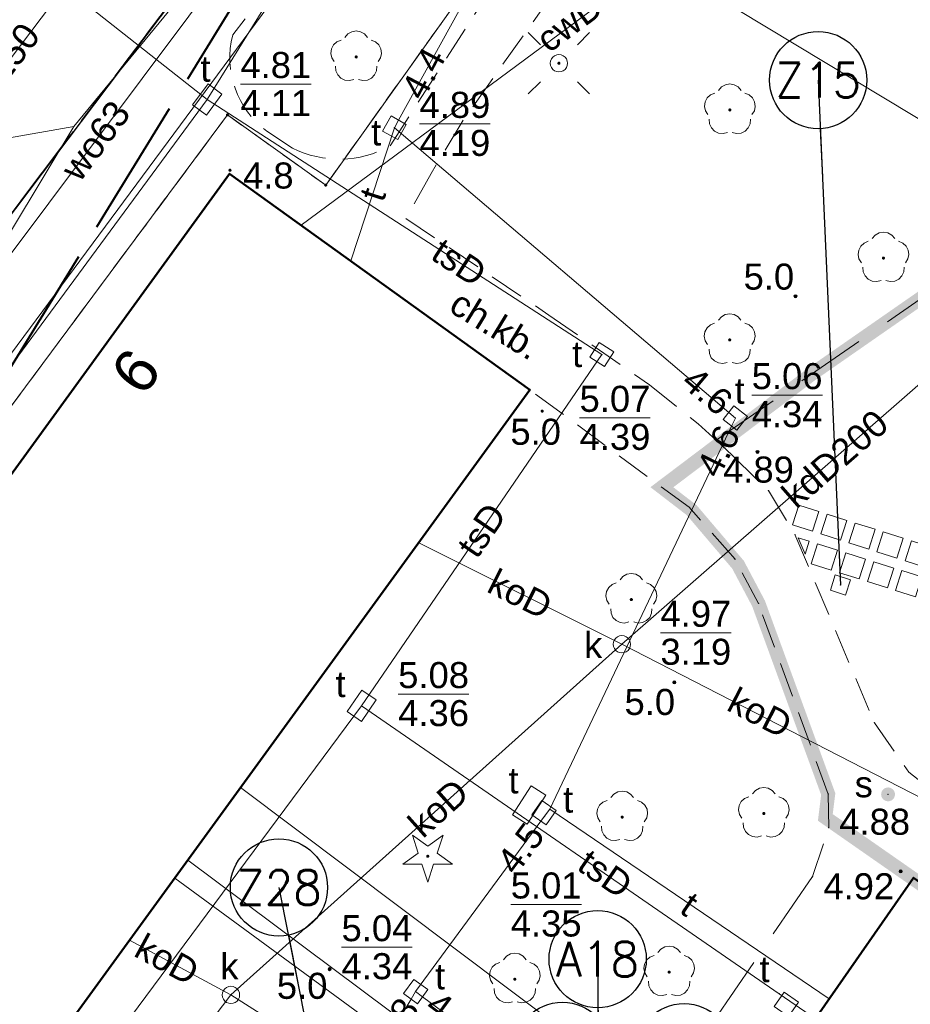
# Model space of a CAD drawing. Extents: x 5477758 to 5478338, y 5918296 to 5918502.
# Tile 47 of 138: x 5477893 to 5477919, y 5918365 to 5918394. Entities that reach past the tile are written whole.
import ezdxf
from ezdxf.enums import TextEntityAlignment as Align

# ---------------------------------------------------------------- set-up
doc = ezdxf.new("R2010")
doc.units = 0
doc.header["$PDSIZE"] = 0.75
for name, pattern in [('budynki akt$0$DASHED', [19.05, 12.7, -6.35]), ('PRZER1-1', [2, 1, -1]), ('PRZER2-1', [3, 2, -1]), ('PRZER3-1', [4, 3, -1]), ('PRZER4-1', [5, 4, -1])]:
    doc.linetypes.add(name, pattern=pattern)
doc.layers.get('0').update_dxf_attribs({"linetype": 'CONTINUOUS', "lineweight": 13})
for name, color, linetype, lineweight in [('0_PROJEKTOWANE ZABAWKI', 7, 'CONTINUOUS', 0), ('0_PŁYTA CHODNIKOWA_BETONOWA', 7, 'CONTINUOUS', 0), ('0_WSPÓŁRZĘDNE_ODNOŚNIKI', 6, 'CONTINUOUS', 15), ('A_GRANICA OPRACOWANIA', 7, 'CONTINUOUS', 0), ('GEPADR_O', 236, 'CONTINUOUS', 18), ('GEPPGD', 7, 'CONTINUOUS', 18), ('GESBZO', 7, 'CONTINUOUS', 50), ('GESDZI', 7, 'CONTINUOUS', 18), ('GESUZY', 96, 'PRZER1-1', 18), ('GSLKRW', 7, 'CONTINUOUS', 25), ('GSPPRB', 7, 'CONTINUOUS', 20), ('GSPRDI', 96, 'CONTINUOUS', 18), ('GSPRDL', 96, 'CONTINUOUS', 18), ('GSPWPN', 7, 'CONTINUOUS', 13), ('GSPWPN_O', 7, 'CONTINUOUS', 13), ('GSSINN', 7, 'CONTINUOUS', 18), ('GSSKOA', 7, 'PRZER3-1', 18), ('GSSKOD', 7, 'PRZER2-1', 18), ('GSSKOD_O', 7, 'PRZER2-1', 18), ('GULCPR', 212, 'CONTINUOUS', 18), ('GULCPR_O', 212, 'CONTINUOUS', 18), ('GULEPR', 1, 'CONTINUOUS', 18), ('GULKPR', 36, 'CONTINUOUS', 18), ('GULKPR_O', 36, 'CONTINUOUS', 18), ('GULTPR', 30, 'CONTINUOUS', 18), ('GULTPR_O', 30, 'CONTINUOUS', 18), ('GULWPR', 5, 'CONTINUOUS', 18), ('GULWPR_O', 5, 'CONTINUOUS', 18), ('GUPELA', 7, 'CONTINUOUS', 18), ('GUPIKP', 7, 'CONTINUOUS', 18), ('GUPIWZ', 7, 'CONTINUOUS', 18), ('GUPIWZ_O', 7, 'CONTINUOUS', 18), ('GUPKSD', 36, 'CONTINUOUS', 18), ('GUPPRZ', 7, 'CONTINUOUS', 18), ('GUPPRZ_O', 7, 'CONTINUOUS', 18), ('GUPSUT', 7, 'CONTINUOUS', 18), ('GUPSUT_O', 7, 'CONTINUOUS', 18), ('GUPTSZ', 30, 'CONTINUOUS', 18), ('GUPTSZ_O', 30, 'CONTINUOUS', 18), ('OT_Rzedna', 7, 'CONTINUOUS', 18), ('pomiar', 7, 'CONTINUOUS', 18), ('wysokosci', 7, 'CONTINUOUS', 18), ('zakres', 150, 'PRZER4-1', 50)]:
    doc.layers.add(name, color=color, linetype=linetype, lineweight=lineweight)
doc.styles.add('GEO-INFO', font='arial.ttf')
doc.styles.add('pktkecm$0$Punkty', font='simplex.shx', dxfattribs={"width": 0.8, "oblique": 10, "height": 1})
doc.styles.add('pktkecm$0$STANDARD', font='romans')
doc.dimstyles.new('pktkecm$0$ODNOŚNIKI', dxfattribs={"dimtxt": 17.5, "dimasz": 6, "dimexe": 7, "dimexo": 7, "dimgap": 7, "dimtad": 1, "dimtoh": 1, "dimdec": 0, "dimzin": 0, "dimdsep": 46, "dimtxsty": 'pktkecm$0$STANDARD', "dimblk": 'pktkecm$0$_Dot', "dimcen": 8, "dimdle": 7, "dimclrt": 2, "dimadec": 0, "dimazin": 0, "dimtfac": 1, "dimtdec": 0, "dimtofl": 0, "dimtmove": 0, "dimatfit": 3, "dimldrblk": 'pktkecm$0$_DotBlank', "dimfxl": 0, "dimtolj": 1, "dimtzin": 0, "dimarcsym": 0})

# ---------------------------------------------------------------- blocks, each defined once
blk = doc.blocks.new('EPPGN')
blk.add_hatch(color=0).paths.add_polyline_path([(0, -0.09), (0.027812, -0.085595), (0.052901, -0.072812), (0.072812, -0.052901), (0.085595, -0.027812), (0.09, 0), (0.085595, 0.027812), (0.072812, 0.052901), (0.052901, 0.072812), (0.027812, 0.085595), (0, 0.09), (-0.027812, 0.085595), (-0.052901, 0.072812), (-0.072812, 0.052901), (-0.085595, 0.027812), (-0.09, 0), (-0.085595, -0.027812), (-0.072812, -0.052901), (-0.052901, -0.072812), (-0.027812, -0.085595)])
blk = doc.blocks.new('POINT')
at = {"color": 0}
blk.add_point((0, 0), dxfattribs=at)
blk = doc.blocks.new('KOLO')
blk.add_hatch(color=0).paths.add_polyline_path([(-0.5, 0), (-0.482963, -0.12941), (-0.433013, -0.25), (-0.353553, -0.353553), (-0.25, -0.433013), (-0.12941, -0.482963), (0, -0.5), (0.12941, -0.482963), (0.25, -0.433013), (0.353553, -0.353553), (0.433013, -0.25), (0.482963, -0.12941), (0.5, 0), (0.482963, 0.12941), (0.433013, 0.25), (0.353553, 0.353553), (0.25, 0.433013), (0.12941, 0.482963), (0, 0.5), (-0.12941, 0.482963), (-0.25, 0.433013), (-0.353553, 0.353553), (-0.433013, 0.25), (-0.482963, 0.12941)])
blk = doc.blocks.new('SPDIP')
blk.add_hatch(color=0).paths.add_polyline_path([(0, -0.09), (0.027812, -0.085595), (0.052901, -0.072812), (0.072812, -0.052901), (0.085595, -0.027812), (0.09, 0), (0.085595, 0.027812), (0.072812, 0.052901), (0.052901, 0.072812), (0.027812, 0.085595), (0, 0.09), (-0.027812, 0.085595), (-0.052901, 0.072812), (-0.072812, 0.052901), (-0.085595, 0.027812), (-0.09, 0), (-0.085595, -0.027812), (-0.072812, -0.052901), (-0.052901, -0.072812), (-0.027812, -0.085595)])
at = {"color": 0}
blk.add_lwpolyline([(0.544942, 0.177062), (1.426676, -0.463555), (0.336792, -0.463555), (0, -1.500096), (-0.336792, -0.463555), (-1.426676, -0.463555), (-0.544942, 0.177062), (-0.881734, 1.213603), (0, 0.572986), (0.881734, 1.213603)], close=True, dxfattribs=at)
blk = doc.blocks.new('OKRAG_PELNY')
at = {"color": 0}
blk.add_lwpolyline([(0, 0.5), (0.12941, 0.482963), (0.25, 0.433013), (0.353553, 0.353553), (0.433013, 0.25), (0.482963, 0.12941), (0.5, 0), (0.482963, -0.12941), (0.433013, -0.25), (0.353553, -0.353553), (0.25, -0.433013), (0.12941, -0.482963), (0, -0.5), (-0.12941, -0.482963), (-0.25, -0.433013), (-0.353553, -0.353553), (-0.433013, -0.25), (-0.482963, -0.12941), (-0.5, 0), (-0.482963, 0.12941), (-0.433013, 0.25), (-0.353553, 0.353553), (-0.25, 0.433013), (-0.12941, 0.482963)], close=True, dxfattribs=at)
blk = doc.blocks.new('SPDLP')
blk.add_hatch(color=0).paths.add_polyline_path([(0, -0.09), (0.027812, -0.085595), (0.052901, -0.072812), (0.072812, -0.052901), (0.085595, -0.027812), (0.09, 0), (0.085595, 0.027812), (0.072812, 0.052901), (0.052901, 0.072812), (0.027812, 0.085595), (0, 0.09), (-0.027812, 0.085595), (-0.052901, 0.072812), (-0.072812, 0.052901), (-0.085595, 0.027812), (-0.09, 0), (-0.085595, -0.027812), (-0.072812, -0.052901), (-0.052901, -0.072812), (-0.027812, -0.085595)])
at = {"color": 0}
for points in [[(-0.648554, 1.126667), (-0.481106, 1.325358), (-0.255912, 1.454989), (0, 1.5), (0.255912, 1.454989), (0.481106, 1.325358), (0.648554, 1.126667)], [(-1.271938, -0.268652), (-1.40916, -0.048001), (-1.462858, 0.20623), (-1.426585, 0.463525), (-1.304695, 0.693003), (-1.11182, 0.867117), (-0.871109, 0.964971)], [(0.871109, 0.964971), (1.11182, 0.867117), (1.304695, 0.693003), (1.426585, 0.463525), (1.462858, 0.20623), (1.40916, -0.048001), (1.271938, -0.268652)], [(-0.137547, -1.292703), (-0.389802, -1.355024), (-0.648184, -1.327532), (-0.881678, -1.213525), (-1.062258, -1.026689), (-1.168249, -0.78945), (-1.186929, -0.530282)], [(1.186929, -0.530282), (1.168249, -0.78945), (1.062258, -1.026689), (0.881678, -1.213525), (0.648184, -1.327532), (0.389802, -1.355024), (0.137547, -1.292703)]]:
    blk.add_lwpolyline(points, dxfattribs=at)
blk = doc.blocks.new('PROSTOKAT1_5-1_PELNY')
at = {"color": 0}
blk.add_lwpolyline([(0.75, -0.5), (-0.75, -0.5), (-0.75, 0.5), (0.75, 0.5)], close=True, dxfattribs=at)
blk = doc.blocks.new('KWADRAT_NIEPRZEZR')
at = {"color": 0}
blk.add_lwpolyline([(-0.5, -0.5), (0.5, -0.5), (0.5, 0.5), (-0.5, 0.5)], close=True, dxfattribs=at)
blk = doc.blocks.new('SUEO')
blk.add_hatch(color=0).paths.add_polyline_path([(-0.002174, 0.089974), (0.023762, 0.086807), (0.042561, 0.0793), (0.060131, 0.066965), (0.076266, 0.047786), (0.086234, 0.025762), (0.089972, 0.002226), (0.088646, -0.015553), (0.081114, -0.038994), (0.066834, -0.060276), (0.049699, -0.075033), (0.027576, -0.085671), (0.004027, -0.08991), (-0.019639, -0.087831), (-0.040932, -0.080154), (-0.059082, -0.067892), (-0.073734, -0.051607), (-0.08374, -0.032979), (-0.089221, -0.011817), (-0.089063, 0.012951), (-0.082571, 0.035806), (-0.069528, 0.057148), (-0.048957, 0.075519), (-0.026898, 0.085887)])
at = {"color": 0}
for points in [[(-1.767767, 1.767767), (-1.06066, 1.06066)], [(1.767767, 1.767767), (1.06066, 1.06066)], [(-1.767767, -1.767767), (-1.06066, -1.06066)], [(1.767767, -1.767767), (1.06066, -1.06066)]]:
    blk.add_lwpolyline(points, dxfattribs=at)
blk = doc.blocks.new('OTRN')
at = {"linetype": 'Continuous', "lineweight": 13}
blk.add_hatch(color=0, dxfattribs=at).paths.add_polyline_path([(0, -0.091, 1), (0, 0.091, 1)])
at = {"color": 0, "linetype": 'Continuous', "lineweight": 13}
blk.add_circle((0, 0), 0.0906, dxfattribs=at)
blk = doc.blocks.new('SZAFA1')
at = {"color": 0}
blk.add_lwpolyline([(-1, -0.5), (-1, 0.5), (1, 0.5), (1, -0.5)], close=True, dxfattribs=at)
blk = doc.blocks.new('Płytka betonowa')
for points in [[(5469701.546, 5921608.104), (5469702.146, 5921608.104), (5469702.146, 5921607.504), (5469701.546, 5921607.504), (5469701.546, 5921608.104)], [(5469702.446, 5921608.104), (5469703.046, 5921608.104), (5469703.046, 5921607.504), (5469702.446, 5921607.504), (5469702.446, 5921608.104)]]:
    blk.add_lwpolyline(points)
blk = doc.blocks.new('pktkecm$0$_Dot')
at = {"color": 0, "linetype": 'ByBlock', "lineweight": -2}
blk.add_line((-0.5, 0), (-1, 0), dxfattribs=at)
at = {"color": 0, "linetype": 'ByBlock', "const_width": 0.5}
blk.add_lwpolyline([(-0.25, 0, 1), (0.25, 0, 1)], format="xyb", close=True, dxfattribs=at)
blk = doc.blocks.new('pktkecm$0$_DotBlank')
at = {"color": 0, "linetype": 'ByBlock', "lineweight": -2}
blk.add_line((-0.5, 0), (-1, 0), dxfattribs=at)
blk.add_circle((0, 0), 0.5, dxfattribs=at)
blk = doc.blocks.new('pktkecm$0$Punkt')
blk.add_point((0, 0))
at = {"style": 'pktkecm$0$STANDARD'}
blk.add_attdef('NR', (0.918, 1.118), '', height=1.75, dxfattribs=at)
at = {"style": 'pktkecm$0$STANDARD', "flags": 1}
for tag, p in [('WSPZ', (0.918, -3.048)), ('DATA', (0.918, -7.215))]:
    blk.add_attdef(tag, p, '', height=2.5, dxfattribs=at)
blk = doc.blocks.new('plyty_x3')
for points in [[(5477916.16, 5918379.424), (5477915.978, 5918378.852), (5477915.406, 5918379.034), (5477915.588, 5918379.606), (5477916.16, 5918379.424)], [(5477915.887, 5918378.566), (5477915.768, 5918378.192), (5477915.567, 5918378.668), (5477915.887, 5918378.566)], [(5477935.283, 5918361.538), (5477935.831, 5918361.782), (5477936.075, 5918361.234), (5477935.526, 5918360.99), (5477935.283, 5918361.538)], [(5477934.448, 5918361.168), (5477935.009, 5918361.417), (5477935.252, 5918360.868), (5477935.031, 5918360.77), (5477934.448, 5918361.168)], [(5477935.628, 5918360.762), (5477936.176, 5918361.005), (5477936.42, 5918360.457), (5477935.871, 5918360.213), (5477935.628, 5918360.762)]]:
    blk.add_lwpolyline(points)
at = {"lineweight": -2}
blk.add_lwpolyline([(5477930.721, 5918373.29), (5477930.901, 5918372.886), (5477930.352, 5918372.643), (5477930.324, 5918372.706, 0.057017), (5477930.721, 5918373.29)], format="xyb", dxfattribs=at)
for points in [[(5477934.562, 5918371.663), (5477934.747, 5918371.248), (5477935.034, 5918371.375), (5477934.562, 5918371.663)], [(5477935.345, 5918371.185), (5477934.868, 5918370.974), (5477935.112, 5918370.425), (5477935.66, 5918370.669), (5477935.463, 5918371.113), (5477935.345, 5918371.185)]]:
    blk.add_lwpolyline(points, dxfattribs=at)

msp = doc.modelspace()

# ---------------------------------------------------------------- linework, layer by layer
at = {"layer": '0_PROJEKTOWANE ZABAWKI'}
msp.add_lwpolyline([(5477916.933, 5918377.017), (5477917.073, 5918377.455), (5477916.634, 5918377.594), (5477916.495, 5918377.156), (5477916.933, 5918377.017)], dxfattribs=at)
at = {"layer": 'A_GRANICA OPRACOWANIA', "color": 1, "linetype": 'budynki akt$0$DASHED', "ltscale": 0.1, "const_width": 0.4}
msp.add_lwpolyline([(5477939.869, 5918356.504), (5477940.619, 5918356.896), (5477942.101, 5918363.93), (5477943.898, 5918372.463), (5477938.811, 5918375.814), (5477939.356, 5918376.864), (5477927.622, 5918384.214), (5477926.949, 5918383.275), (5477923.735, 5918385.254), (5477924.621, 5918386.867), (5477922.565, 5918387.972), (5477915.954, 5918383.377), (5477911.642, 5918380.121), (5477912.501, 5918379.46), (5477913.835, 5918377.89), (5477914.426, 5918376.774), (5477916.433, 5918371.286), (5477916.349, 5918370.613), (5477938.795, 5918354.966), (5477939.869, 5918356.504)], dxfattribs=at)
at = {"layer": 'GESBZO', "color": 7, "linetype": 'Continuous', "lineweight": 50}
msp.add_lwpolyline([(5477870.317, 5918349.4), (5477899.19, 5918389.146), (5477907.843, 5918382.921), (5477878.9, 5918343.165)], close=True, dxfattribs=at)
msp.add_lwpolyline([(5477912.816, 5918360.152), (5477918.892, 5918368.876), (5477953.955, 5918344.371)], dxfattribs=at)
at = {"layer": 'GESDZI', "color": 7, "linetype": 'Continuous', "lineweight": 18}
for points in [[(5477927.041, 5918302.392), (5477865.49, 5918345.57), (5477899.13, 5918390.84), (5477901.96, 5918388.82), (5477916.33, 5918408.95), (5477922.92, 5918418.17), (5477913.96, 5918422.85), (5477897.73, 5918431.34), (5477895.359, 5918432.58)], [(5477972.897, 5918373.915), (5477916.33, 5918408.95), (5477901.96, 5918388.82), (5477899.13, 5918390.84), (5477865.49, 5918345.57), (5477927.041, 5918302.392)]]:
    msp.add_lwpolyline(points, dxfattribs=at)
at = {"layer": 'GESUZY', "color": 96, "linetype": 'PRZER1-1', "lineweight": 18, "ltscale": 0.5}
for points in [[(5477927.041, 5918302.392), (5477865.49, 5918345.57), (5477899.13, 5918390.84), (5477901.96, 5918388.82), (5477916.33, 5918408.95), (5477972.897, 5918373.915)], [(5477972.897, 5918373.915), (5477916.33, 5918408.95), (5477901.96, 5918388.82), (5477899.13, 5918390.84), (5477865.49, 5918345.57), (5477927.041, 5918302.392)]]:
    msp.add_lwpolyline(points, dxfattribs=at)
at = {"layer": 'GSLKRW', "color": 7, "linetype": 'Continuous', "lineweight": 25}
msp.add_lwpolyline([(5477916.923, 5918411.582, 0.17002), (5477912.469, 5918412.502, 0.138117), (5477909.644, 5918410.498), (5477899.436, 5918396.65), (5477887.751, 5918381.183), (5477876.648, 5918366.683), (5477867.96, 5918355.16), (5477862.12, 5918347.42), (5477861.665, 5918346.805)], format="xyb", dxfattribs=at)
at = {"layer": 'GSPPRB', "color": 7, "linetype": 'Continuous', "lineweight": 20}
for p in [(5477899.19, 5918389.146), (5477901.249, 5918387.665), (5477902.681, 5918386.635), (5477907.843, 5918382.921), (5477913.664, 5918381.047), (5477914.71, 5918380.022), (5477912.428, 5918379.542), (5477915.475, 5918378.759), (5477904.64, 5918378.521), (5477913.752, 5918378.047), (5477914.426, 5918376.774), (5477917.761, 5918373.34), (5477918.755, 5918371.916), (5477899.51, 5918371.474), (5477916.433, 5918371.286), (5477916.449, 5918370.316), (5477897.988, 5918369.384), (5477897.61, 5918368.865), (5477915.983, 5918368.908), (5477896.313, 5918367.084), (5477916.463, 5918365.389)]:
    msp.add_point(p, dxfattribs=at)
at = {"layer": 'GSSINN', "color": 7, "linetype": 'Continuous', "lineweight": 18}
msp.add_lwpolyline([(5477913.664, 5918381.047), (5477913.201, 5918381.474)], dxfattribs=at)
at = {"layer": 'GSSKOA', "color": 7, "linetype": 'PRZER3-1', "lineweight": 18, "ltscale": 0.5}
msp.add_lwpolyline([(5477916.923, 5918411.582, 0.17002), (5477912.469, 5918412.502, 0.138117), (5477909.644, 5918410.498), (5477899.436, 5918396.65), (5477887.751, 5918381.183), (5477876.648, 5918366.683), (5477867.96, 5918355.16), (5477862.12, 5918347.42), (5477861.665, 5918346.805)], format="xyb", dxfattribs=at)
at = {"layer": 'GSSKOD', "color": 7, "linetype": 'PRZER2-1', "lineweight": 18, "ltscale": 0.5}
for points in [[(5477865.954, 5918352.503), (5477876.648, 5918366.683), (5477887.751, 5918381.183), (5477899.436, 5918396.65), (5477909.644, 5918410.498)], [(5477917.56, 5918408.197), (5477911.982, 5918399.231), (5477905.919, 5918390.686), (5477904.995, 5918389.152), (5477904.268, 5918387.86), (5477908.39, 5918385.079), (5477911.285, 5918383.065), (5477912.686, 5918381.948), (5477913.664, 5918381.047)], [(5477899.19, 5918389.146), (5477870.317, 5918349.4)], [(5477907.843, 5918382.921), (5477899.19, 5918389.146)], [(5477915.983, 5918368.908), (5477916.449, 5918370.316), (5477916.433, 5918371.286), (5477914.426, 5918376.774), (5477913.752, 5918378.047), (5477912.428, 5918379.542), (5477907.843, 5918382.921)], [(5477913.664, 5918381.047), (5477914.71, 5918380.022), (5477915.475, 5918378.759), (5477917.761, 5918373.34), (5477918.755, 5918371.916), (5477919.712, 5918371.162)], [(5477953.955, 5918344.371), (5477918.892, 5918368.876), (5477912.816, 5918360.152), (5477909.863, 5918355.582), (5477916.678, 5918350.56), (5477917.405, 5918351.474), (5477927.496, 5918344.442), (5477926.88, 5918343.51), (5477932.252, 5918339.779), (5477929.362, 5918324.071), (5477935.927, 5918319.225), (5477938.124, 5918320.534), (5477940.031, 5918323.232), (5477938.216, 5918324.426), (5477940.878, 5918328.21), (5477941.747, 5918327.531), (5477940.015, 5918324.991), (5477941.068, 5918324.27)], [(5477915.983, 5918368.908), (5477915.983, 5918368.908), (5477915.983, 5918368.908)]]:
    msp.add_lwpolyline(points, dxfattribs=at)
for points in [[(5477900.261, 5918390.369), (5477901, 5918389.887, 0.248684), (5477903.814, 5918389.947), (5477906.674, 5918394.398), (5477915.085, 5918407.763, 0.247475), (5477914.641, 5918409.933)], [(5477911.534, 5918409.059), (5477899.283, 5918393.144, 0.305414), (5477900.261, 5918390.369)]]:
    msp.add_lwpolyline(points, format="xyb", dxfattribs=at)
at = {"layer": 'GSSKOD', "linetype": 'PRZER2-1', "lineweight": 18}
msp.add_lwpolyline([(5477913.201, 5918381.474), (5477922.112, 5918387.635), (5477923.78, 5918386.612), (5477923.191, 5918385.588), (5477926.949, 5918383.275), (5477927.622, 5918384.214), (5477939.356, 5918376.864), (5477938.811, 5918375.814), (5477943.898, 5918372.463), (5477940.619, 5918356.896), (5477940.619, 5918356.896)], dxfattribs=at)
at = {"layer": 'GULCPR', "color": 212, "linetype": 'Continuous', "lineweight": 18}
for points in [[(5477901.249, 5918387.665), (5477914.632, 5918397.581)], [(5477899.51, 5918371.474), (5477913.42, 5918361.02)], [(5477897.988, 5918369.384), (5477912.19, 5918358.778), (5477911.02, 5918357.046), (5477913.282, 5918355.393), (5477914.561, 5918357.187), (5477924.74, 5918350.032), (5477947.263, 5918333.933)], [(5477897.61, 5918368.865), (5477908.665, 5918360.767), (5477911.414, 5918358.665), (5477910.336, 5918357.112), (5477913.42, 5918354.88), (5477914.595, 5918356.444), (5477929.504, 5918345.945), (5477947.01, 5918333.538)]]:
    msp.add_lwpolyline(points, dxfattribs=at)
at = {"layer": 'GULEPR', "color": 1, "linetype": 'Continuous', "lineweight": 18}
for points in [[(5477935.499, 5918397.082), (5477937.361, 5918397.785), (5477912.983, 5918412.792), (5477909.758, 5918408.797), (5477894.703, 5918390.505), (5477886.307, 5918389.031), (5477885.058, 5918389.937)], [(5477894.703, 5918390.505), (5477892.911, 5918387.518), (5477878.389, 5918367.511), (5477878.379, 5918367.263), (5477882.593, 5918366.298)]]:
    msp.add_lwpolyline(points, dxfattribs=at)
at = {"layer": 'GULKPR', "color": 36, "linetype": 'Continuous', "lineweight": 18}
for points in [[(5477915.758, 5918414.847), (5477904.421, 5918399.536), (5477906.967, 5918402.974), (5477866.761, 5918348.672)], [(5477883.411, 5918379.939), (5477903.221, 5918406.146), (5477905.72, 5918409.379)], [(5477938.504, 5918379.01), (5477904.421, 5918399.536)], [(5477923.346, 5918386.286), (5477922.742, 5918386.303), (5477910.49, 5918375.599)], [(5477904.64, 5918378.521), (5477910.49, 5918375.599)], [(5477910.49, 5918375.599), (5477899.231, 5918365.503)], [(5477920.222, 5918370.601), (5477910.49, 5918375.599)], [(5477896.313, 5918367.084), (5477899.231, 5918365.503)], [(5477899.231, 5918365.503), (5477884.15, 5918345.61)], [(5477912.31, 5918357.179), (5477899.231, 5918365.503)]]:
    msp.add_lwpolyline(points, dxfattribs=at)
at = {"layer": 'GULTPR', "color": 30, "linetype": 'Continuous', "lineweight": 18}
for points in [[(5477922.67, 5918425.86), (5477922.52, 5918425.566), (5477912.874, 5918406.653), (5477912.76, 5918406.43), (5477912.639, 5918406.211), (5477904.061, 5918390.689), (5477903.94, 5918390.47), (5477913.569, 5918382.272), (5477913.76, 5918382.11), (5477913.65, 5918381.879), (5477908.41, 5918370.85), (5477908.262, 5918370.649), (5477904.55, 5918365.6), (5477904.751, 5918365.452), (5477947.345, 5918334.06)], [(5477908.029, 5918406.56), (5477898.547, 5918391.286)], [(5477890.015, 5918398.006), (5477898.547, 5918391.286)], [(5477868.129, 5918350.025), (5477898.547, 5918391.286)], [(5477898.547, 5918391.286), (5477909.913, 5918383.941)], [(5477903.94, 5918390.47), (5477902.681, 5918386.635)], [(5477909.913, 5918383.941), (5477902.995, 5918373.828)], [(5477902.995, 5918373.828), (5477883.461, 5918347.533)], [(5477902.995, 5918373.828), (5477915.02, 5918365.538), (5477916.067, 5918364.819)], [(5477908.41, 5918370.85), (5477916.463, 5918365.389)], [(5477904.55, 5918365.6), (5477904.421, 5918365.385), (5477891.28, 5918343.408), (5477891.15, 5918343.19), (5477897.286, 5918337.71)]]:
    msp.add_lwpolyline(points, dxfattribs=at)
at = {"layer": 'GULWPR', "color": 5, "linetype": 'Continuous', "lineweight": 18}
msp.add_lwpolyline([(5477915.953, 5918418.122), (5477908.77, 5918408.053), (5477881.88, 5918372.15), (5477885.271, 5918369.927)], dxfattribs=at)
at = {"layer": 'GUPPRZ_O', "color": 30, "linetype": 'Continuous', "lineweight": 9, "flags": 128}
for points in [[(5477899.503, 5918391.73), (5477901.542, 5918391.73)], [(5477904.661, 5918390.582), (5477906.7, 5918390.582)], [(5477914.229, 5918382.773), (5477916.267, 5918382.773)], [(5477909.271, 5918382.118), (5477911.309, 5918382.118)], [(5477904.048, 5918374.164), (5477906.086, 5918374.164)], [(5477907.289, 5918368.106), (5477909.327, 5918368.106)], [(5477902.415, 5918366.877), (5477904.453, 5918366.877)]]:
    msp.add_lwpolyline(points, dxfattribs=at)
at = {"layer": 'GUPPRZ_O', "color": 36, "linetype": 'Continuous', "lineweight": 9, "flags": 128}
msp.add_lwpolyline([(5477911.601, 5918375.931), (5477913.639, 5918375.931)], dxfattribs=at)
at = {"layer": 'pomiar', "linetype": 'PRZER2-1', "lineweight": 13, "flags": 128}
msp.add_lwpolyline([(5477915.983, 5918368.908), (5477903.336, 5918350.476), (5477901.759, 5918348.207), (5477901.353, 5918348.025), (5477901.03, 5918348.011), (5477900.686, 5918348.087), (5477900.686, 5918348.087)], dxfattribs=at)
at = {"layer": 'zakres', "linetype": 'PRZER4-1', "lineweight": 40}
msp.add_lwpolyline([(5477963.54, 5918377.848), (5477941.504, 5918392.244), (5477979.546, 5918459.295), (5477938.033, 5918482.848), (5477904.167, 5918427.813), (5477915.775, 5918420.837), (5477872.982, 5918351.171), (5477887.852, 5918340.978), (5477923.836, 5918315.921)], close=True, dxfattribs=at)

# ---------------------------------------------------------------- block references
at = {"layer": '0_PŁYTA CHODNIKOWA_BETONOWA'}
msp.add_blockref('plyty_x3', (0, 0), dxfattribs=at)
at = {"layer": '0_PŁYTA CHODNIKOWA_BETONOWA', "rotation": 252.3716147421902}
for p in [(1490838.922, 12924539.754), (1490839.732, 12924539.496), (1490840.542, 12924539.239), (1490841.352, 12924538.982)]:
    msp.add_blockref('Płytka betonowa', p, dxfattribs=at)
at = {"layer": '0_WSPÓŁRZĘDNE_ODNOŚNIKI', "lineweight": -3}
ref = msp.add_blockref('pktkecm$0$Punkt', (5477916.784, 5918377.305), dxfattribs=dict(at, xscale=1.200000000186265))
ref.add_attrib('PUNKT', 'Z15', dxfattribs={"layer": '0', "height": 1, "style": 'pktkecm$0$Punkty', "oblique": 0.0012, "width": 0.96}).set_placement((5477916.142, 5918391.843), align=Align.MIDDLE_CENTER)
ref = msp.add_blockref('pktkecm$0$Punkt', (5477903.056, 5918356.284), dxfattribs=dict(at, xscale=1.200000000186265))
ref.add_attrib('PUNKT', 'Z28', dxfattribs={"layer": '0', "height": 1, "style": 'pktkecm$0$Punkty', "oblique": 0.0012, "width": 0.96}).set_placement((5477900.613, 5918368.597), align=Align.MIDDLE_CENTER)
ref = msp.add_blockref('pktkecm$0$Punkt', (5477909.863, 5918355.581), dxfattribs=dict(at, xscale=1.200000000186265))
ref.add_attrib('PUNKT', 'A18', dxfattribs={"layer": '0', "height": 1, "style": 'pktkecm$0$Punkty', "oblique": 0.0012, "width": 0.96}).set_placement((5477909.792, 5918366.532), align=Align.MIDDLE_CENTER)
at = {"layer": 'GEPPGD', "color": 7, "lineweight": 18, "xscale": 0.5, "yscale": 0.5}
for p in [(5477899.13, 5918390.84), (5477901.96, 5918388.82)]:
    msp.add_blockref('EPPGN', p, dxfattribs=at)
at = {"layer": 'GSPRDI', "color": 96, "lineweight": 18, "xscale": 0.5, "yscale": 0.5}
msp.add_blockref('SPDIP', (5477904.899, 5918369.495), dxfattribs=at)
at = {"layer": 'GSPRDL', "color": 96, "lineweight": 18, "xscale": 0.5, "yscale": 0.5}
for p in [(5477902.838, 5918392.509), (5477913.6, 5918390.983), (5477918.023, 5918386.719), (5477913.595, 5918384.363), (5477910.762, 5918376.887), (5477910.5, 5918370.623), (5477914.579, 5918370.726), (5477911.852, 5918366.16), (5477907.406, 5918365.954)]:
    msp.add_blockref('SPDLP', p, dxfattribs=at)
at = {"layer": 'GSPWPN', "color": 7, "lineweight": 13, "xscale": 0.09, "yscale": 0.09}
for p in [(5477899.203, 5918389.248), (5477908.196, 5918382.313)]:
    msp.add_blockref('KOLO', p, dxfattribs=at)
at = {"layer": 'GUPELA', "color": 7, "lineweight": 18, "xscale": 0.5, "yscale": 0.5}
for name, p in [('SUEO', (5477908.677, 5918392.328, 10.15)), ('OKRAG_PELNY', (5477908.677, 5918392.328, 10.16))]:
    msp.add_blockref(name, p, dxfattribs=at)
at = {"layer": 'GUPIKP', "color": 30, "lineweight": 18, "xscale": 0.5, "yscale": 0.5}
for p in [(5477898.547, 5918391.286), (5477903.94, 5918390.47), (5477909.913, 5918383.941), (5477913.76, 5918382.11), (5477902.995, 5918373.828), (5477908.41, 5918370.85), (5477904.55, 5918365.6), (5477915.02, 5918365.538)]:
    msp.add_blockref('POINT', p, dxfattribs=at)
at = {"layer": 'GUPIWZ', "color": 7, "lineweight": 18, "yscale": 0.5}
for name, p, xscale, rotation in [('PROSTOKAT1_5-1_PELNY', (5477898.547, 5918391.286), 0.5, 53.2177913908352), ('KWADRAT_NIEPRZEZR', (5477903.94, 5918390.47), 0.5, 330.2597751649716), ('KWADRAT_NIEPRZEZR', (5477909.913, 5918383.941), 0.5, 327.977112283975), ('KWADRAT_NIEPRZEZR', (5477913.76, 5918382.11), 0.5, 141.9952105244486), ('PROSTOKAT1_5-1_PELNY', (5477902.995, 5918373.828), 0.5, 55.62718160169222), ('KWADRAT_NIEPRZEZR', (5477908.247, 5918370.753), 0.4999999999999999, 324.8310861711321), ('KWADRAT_NIEPRZEZR', (5477904.55, 5918365.6), 0.5, 324.1274537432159), ('KWADRAT_NIEPRZEZR', (5477915.225, 5918365.231), 0.4999999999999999, 324.8310861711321)]:
    msp.add_blockref(name, p, dxfattribs=dict(at, xscale=xscale, rotation=rotation))
at = {"layer": 'GUPIWZ', "color": 7, "lineweight": 18, "xscale": 0.5, "yscale": 0.5}
for p in [(5477910.49, 5918375.599), (5477899.231, 5918365.503)]:
    msp.add_blockref('OKRAG_PELNY', p, dxfattribs=at)
at = {"layer": 'GUPKSD', "color": 36, "lineweight": 18, "xscale": 0.5, "yscale": 0.5}
for p in [(5477910.49, 5918375.599), (5477899.231, 5918365.503)]:
    msp.add_blockref('POINT', p, dxfattribs=at)
at = {"layer": 'GUPPRZ', "color": 30, "lineweight": 18}
for p in [(5477898.547, 5918391.286), (5477904.061, 5918390.689), (5477903.94, 5918390.47), (5477909.913, 5918383.941), (5477913.569, 5918382.272), (5477913.76, 5918382.11), (5477913.65, 5918381.879), (5477902.995, 5918373.828), (5477908.41, 5918370.85), (5477908.262, 5918370.649), (5477904.421, 5918365.385), (5477904.55, 5918365.6), (5477904.751, 5918365.452), (5477915.02, 5918365.538)]:
    msp.add_blockref('POINT', p, dxfattribs=at)
at = {"layer": 'GUPPRZ', "color": 36, "lineweight": 18}
for p in [(5477910.49, 5918375.599), (5477899.231, 5918365.503)]:
    msp.add_blockref('POINT', p, dxfattribs=at)
at = {"layer": 'GUPPRZ', "color": 7, "lineweight": 18}
msp.add_blockref('POINT', (5477918.156, 5918371.277), dxfattribs=at)
at = {"layer": 'GUPSUT', "color": 7, "lineweight": 18, "xscale": 0.4, "yscale": 0.4}
msp.add_blockref('KOLO', (5477918.156, 5918371.277), dxfattribs=at)
at = {"layer": 'GUPTSZ', "color": 30, "lineweight": 18, "xscale": 0.4999999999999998, "yscale": 0.4999999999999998, "rotation": 237.2058443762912}
msp.add_blockref('SZAFA1', (5477907.82, 5918370.971), dxfattribs=at)
at = {"layer": 'OT_Rzedna', "color": 7, "linetype": 'Continuous', "xscale": 0.5, "yscale": 0.5, "zscale": 0.5}
for p in [(5477915.491, 5918385.618), (5477914.397, 5918381.137), (5477912.003, 5918374.502), (5477918.518, 5918369.06), (5477902.073, 5918366.245)]:
    msp.add_blockref('OTRN', p, dxfattribs=at)

# ---------------------------------------------------------------- texts
at = {"layer": 'GEPADR_O', "color": 236, "linetype": 'Continuous', "lineweight": 0, "style": 'GEO-INFO'}
msp.add_text('9', height=1.25, rotation=233.2619, dxfattribs=at).set_placement((5477896.278, 5918384.228))
at = {"layer": 'GSPWPN_O', "color": 7, "linetype": 'Continuous', "lineweight": 0, "style": 'GEO-INFO'}
for s, p in [('4.8', (5477899.578, 5918388.721)), ('5.0', (5477907.279, 5918381.343))]:
    msp.add_text(s, height=0.75, dxfattribs=at).set_placement(p)
at = {"layer": 'GSSKOD_O', "color": 7, "linetype": 'Continuous', "lineweight": 0, "style": 'GEO-INFO'}
msp.add_text('ch.kb.', height=0.75, rotation=328.6198, dxfattribs=at).set_placement((5477906.858, 5918384.809), align=Align.MIDDLE)
at = {"layer": 'GULCPR_O', "color": 212, "linetype": 'Continuous', "lineweight": 0, "style": 'GEO-INFO'}
msp.add_text('cwD65', height=0.75, rotation=36.5373, dxfattribs=at).set_placement((5477909.449, 5918393.855), align=Align.MIDDLE)
at = {"layer": 'GULKPR_O', "color": 36, "linetype": 'Continuous', "lineweight": 0, "style": 'GEO-INFO'}
msp.add_text('kd250', height=0.75, rotation=52.9142, dxfattribs=at).set_placement((5477892.619, 5918392.202), align=Align.MIDDLE_CENTER)
for s, rotation, p in [('kdD200', 41.1424, (5477916.616, 5918380.951)), ('koD', 333.4638, (5477907.565, 5918377.06)), ('koD', 332.8153, (5477914.473, 5918373.642)), ('koD', 41.8817, (5477905.191, 5918370.895)), ('koD', 331.5467, (5477897.398, 5918366.54))]:
    msp.add_text(s, height=0.75, rotation=rotation, dxfattribs=at).set_placement(p, align=Align.MIDDLE)
at = {"layer": 'GULTPR_O', "color": 30, "linetype": 'Continuous', "lineweight": 0, "style": 'GEO-INFO'}
for s, rotation, p in [('t', 71.8213, (5477903.31, 5918388.552)), ('tsD', 327.1272, (5477905.801, 5918386.597)), ('tsD', 55.6272, (5477906.454, 5918378.884)), ('tsD', 325.4157, (5477910.011, 5918368.991)), ('t', 325.857, (5477912.437, 5918368.119))]:
    msp.add_text(s, height=0.75, rotation=rotation, dxfattribs=at).set_placement(p, align=Align.MIDDLE)
at = {"layer": 'GULWPR_O', "color": 5, "linetype": 'Continuous', "lineweight": 0, "style": 'GEO-INFO'}
msp.add_text('wo63', height=0.75, rotation=53.1687, dxfattribs=at).set_placement((5477895.325, 5918390.102), align=Align.MIDDLE)
at = {"layer": 'GUPIWZ_O', "color": 7, "linetype": 'Continuous', "lineweight": 0, "style": 'GEO-INFO'}
for s, p in [('t', (5477898.641, 5918391.797)), ('t', (5477903.56, 5918389.96)), ('t', (5477909.347, 5918383.581)), ('t', (5477914.028, 5918382.525)), ('k', (5477909.925, 5918375.202)), ('t', (5477902.536, 5918374.078)), ('t', (5477909.085, 5918370.752)), ('k', (5477899.447, 5918365.953)), ('t', (5477914.746, 5918365.87)), ('t', (5477905.398, 5918365.663))]:
    msp.add_text(s, height=0.75, dxfattribs=at).set_placement(p, align=Align.RIGHT)
at = {"layer": 'GUPPRZ_O', "color": 30, "linetype": 'Continuous', "lineweight": 0, "style": 'GEO-INFO'}
for s, p in [('4.81', (5477899.503, 5918391.903)), ('4.11', (5477899.503, 5918390.808)), ('4.89', (5477904.661, 5918390.755)), ('4.19', (5477904.661, 5918389.66)), ('5.06', (5477914.229, 5918382.945)), ('5.07', (5477909.271, 5918382.291)), ('4.34', (5477914.229, 5918381.85)), ('4.39', (5477909.271, 5918381.196)), ('5.08', (5477904.048, 5918374.337)), ('4.36', (5477904.048, 5918373.242)), ('5.01', (5477907.289, 5918368.279)), ('4.35', (5477907.289, 5918367.184)), ('5.04', (5477902.415, 5918367.05)), ('4.34', (5477902.415, 5918365.955))]:
    msp.add_text(s, height=0.75, dxfattribs=at).set_placement(p)
for s, rotation, p in [('4.4', 62.1659, (5477904.432, 5918391.395)), ('4.6', 320.0149, (5477912.398, 5918383.362)), ('4.6', 64.1344, (5477912.944, 5918380.507)), ('4.5', 53.4674, (5477907.136, 5918369.138)), ('4.8', 57.8573, (5477903.599, 5918364.067)), ('4.6', 323.3452, (5477905.002, 5918365.366))]:
    msp.add_text(s, height=0.75, rotation=rotation, dxfattribs=at).set_placement(p, align=Align.MIDDLE_LEFT)
at = {"layer": 'GUPPRZ_O', "color": 36, "linetype": 'Continuous', "lineweight": 0, "style": 'GEO-INFO'}
for s, p in [('4.97', (5477911.601, 5918376.103)), ('3.19', (5477911.601, 5918375.008))]:
    msp.add_text(s, height=0.75, dxfattribs=at).set_placement(p)
at = {"layer": 'GUPPRZ_O', "color": 7, "linetype": 'Continuous', "lineweight": 0, "style": 'GEO-INFO'}
msp.add_text('4.88', height=0.75, dxfattribs=at).set_placement((5477916.751, 5918370.489), align=Align.MIDDLE_LEFT)
at = {"layer": 'GUPSUT_O', "color": 7, "linetype": 'Continuous', "lineweight": 0, "style": 'GEO-INFO'}
msp.add_text('s', height=0.75, dxfattribs=at).set_placement((5477917.718, 5918371.194), align=Align.RIGHT)
at = {"layer": 'GUPTSZ_O', "color": 30, "linetype": 'Continuous', "lineweight": 0, "style": 'GEO-INFO'}
msp.add_text('t', height=0.75, dxfattribs=at).set_placement((5477907.513, 5918371.305), align=Align.RIGHT)
at = {"layer": 'pomiar', "color": 7, "style": 'GEO-INFO'}
for p in [(5477913.995, 5918386.56), (5477910.566, 5918374.313), (5477900.552, 5918366.14)]:
    msp.add_text('5.0', height=0.75, dxfattribs=at).set_placement(p, align=Align.TOP_LEFT)
at = {"layer": 'wysokosci', "color": 7, "style": 'GEO-INFO'}
for s, p in [('4.89', (5477913.405, 5918381.004)), ('4.92', (5477916.293, 5918369.006))]:
    msp.add_text(s, height=0.75, dxfattribs=at).set_placement(p, align=Align.TOP_LEFT)

# ---------------------------------------------------------------- leaders
at = {"layer": '0_WSPÓŁRZĘDNE_ODNOŚNIKI', "lineweight": -3}
for points in [[(5477916.142, 5918391.843), (5477916.784, 5918377.305)], [(5477900.613, 5918368.597), (5477903.056, 5918356.284)], [(5477909.792, 5918366.532), (5477909.863, 5918355.581)], [(5477908.778, 5918363.891), (5477909.188, 5918354.61)], [(5477912.28, 5918363.855), (5477912.922, 5918349.317)]]:
    msp.add_leader(points, dimstyle='pktkecm$0$ODNOŚNIKI', override={"dimasz": 2.8}, dxfattribs=at)

doc.saveas('drawing.dxf')
